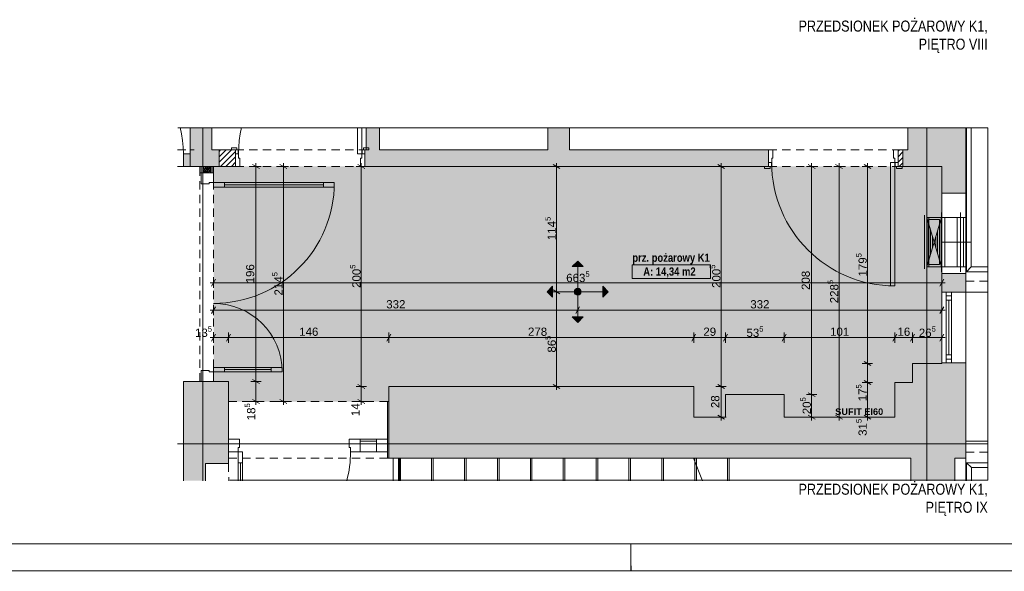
# Paper-space layout 'A-56 UKŁAD SUFITÓW PODWIESZONYCH' of a CAD drawing. Header units: millimetres. Extents: x 0 to 800, y 0 to 594.
# Tile 16 of 27: x 509 to 688, y 0 to 100. Entities that reach past the tile are written whole.
import ezdxf
from ezdxf.xclip import XClip

# ---------------------------------------------------------------- set-up
doc = ezdxf.new("R2010")
doc.units = ezdxf.units.MM
doc.header["$MEASUREMENT"] = 0
doc.header["$XCLIPFRAME"] = 0
for name, pattern in [('DASHDOT', [254, 127, -63.5, 0, -63.5]), ('DASHDOTX2', [1000, 500, -250, 0, -250]), ('GESTRICHELT2', [93.75, 62.5, -31.25]), ('Przer. długie kreski', [2.5, 1.5, -1]), ('PRZERYWANA_DU_A', [550, 350, -200])]:
    doc.linetypes.add(name, pattern=pattern)
for name, color, linetype, lineweight, true_color in [('A__balustrada_Nr_pióra__161', 7, 'Continuous', 5, 0x949494), ('A_Arkusz_Nr_pióra__237', 7, 'Continuous', 5, 0x343434), ('A_konstrukcja_Nr_pióra__10', 7, 'Continuous', 13, 0x4b4b4b), ('A_osie_Nr_pióra__16', 7, 'Continuous', 5, 0x0f0f0f), ('A_sanitarne_Nr_pióra__6', 7, 'Continuous', 13, 0xa9a9a9), ('A_schody_Nr_pióra__10', 7, 'Continuous', 13, 0x4b4b4b), ('A_schody_Nr_pióra__4', 7, 'Continuous', 18, 0x4b4b4b), ('A_sufity projektowane opisy_Nr_pióra__19', 7, 'Continuous', 5, 0x191919), ('A_sufity projektowane opisy_Nr_pióra__8', 7, 'Continuous', 13, 0x4c4c4c), ('A_ściany proj_Nr_pióra__21', 7, 'Continuous', 5, 0xb0b0b0), ('A_ściany_Nr_pióra__10', 7, 'Continuous', 13, 0x4b4b4b), ('A_ściany_Nr_pióra__19', 7, 'Continuous', 5, 0x191919), ('Nowe_A_sufity projektowane opisy_Nr_pióra__19', 7, 'Continuous', 5, 0x191919), ('Okna Archicada_Nr_pióra__19', 7, 'Continuous', 5, 0x191919)]:
    doc.layers.add(name, color=color, linetype=linetype, lineweight=lineweight, true_color=true_color)
for name, color, linetype, lineweight in [('A_Arkusz_Nr_pióra__1', 7, 'Continuous', 20), ('A_opis_Nr_pióra__1', 7, 'Continuous', 20), ('A_strefy_Nr_pióra__1', 7, 'Continuous', 20), ('A_sufity projektowane wymiary_Nr_pióra__1', 7, 'Continuous', 20), ('A_sufity projektowane wymiary_Nr_pióra__2', 8, 'Continuous', 13), ('A_ściany proj_Nr_pióra__1', 7, 'Continuous', 20), ('A_ściany_Nr_pióra__1', 7, 'Continuous', 20), ('Drzwi Archicad_Nr_pióra__1', 7, 'Continuous', 20), ('Drzwi Archicad_Nr_pióra__3', 252, 'Continuous', 13)]:
    doc.layers.add(name, color=color, linetype=linetype, lineweight=lineweight)
for name, color, linetype in [('A_sufity projektowane', 7, 'Continuous'), ('A_ściany', 7, 'Continuous'), ('A_ściany proj', 7, 'Continuous'), ('Drzwi Archicad', 7, 'Continuous'), ('Nowe_A_strefy', 7, 'Continuous'), ('Nowe_A_sufity projektowane opisy', 7, 'Continuous')]:
    doc.layers.add(name, color=color, linetype=linetype)
doc.styles.add('STYL_AUTOMATYCZNY_1', font='arial.ttf')
doc.styles.add('STYL_AUTOMATYCZNY_2', font='ARIALN.TTF')
doc.styles.add('STYL_AUTOMATYCZNY_3', font='arial.ttf')
doc.styles.add('STYL_AUTOMATYCZNY_4', font='arial.ttf')
doc.styles.add('STYL_AUTOMATYCZNY_5', font='ARIALN.TTF')
pattern_1 = [(0, (-3536.6302, -867.0413), (0, 1), [0, -1])]
pattern_2 = [(45, (-3536.6302, -867.0413), (-0.49497475, 0.49497475), [])]

# ---------------------------------------------------------------- blocks, each defined once
blk = doc.blocks.new('Rysunek_19_19', base_point=(-3536.63, -867.04))
at = {"layer": 'A_sufity projektowane', "linetype": 'Continuous', "lineweight": 0, "true_color": 0x4b4b4b}
h = blk.add_hatch(dxfattribs=at)
h.set_pattern_fill('do_wyburzenia_0013', color=251, style=0, pattern_type=2)
h.set_pattern_definition([(0, (611.69, 48.83834), (0, 0.75), [0, -0.75])])
h.paths.add_polyline_path([(543.96, 73.69), (543.96, 34.49), (546.68, 34.49), (546.68, 30.83), (575.88, 30.83), (575.88, 33.59), (631.48, 33.59), (631.48, 27.99), (637.28, 27.99), (637.28, 32.09), (647.98, 32.09), (647.98, 27.99), (668.16, 27.99), (668.16, 34.29), (671.4, 34.29), (671.4, 37.75), (676.7, 37.75), (676.7, 73.69)])
at = {"layer": 'A_ściany', "linetype": 'Continuous', "lineweight": 0, "true_color": 0x000000}
for points in [[(539.66, 76.69), (543.65, 76.69), (543.65, 80.79), (539.66, 80.79)], [(571.79, 76.69), (574.19, 76.69), (574.19, 80.79), (571.79, 80.79)], [(604.86, 76.69), (608.85, 76.69), (608.85, 80.79), (604.86, 80.79)], [(670.5, 80.79), (670.5, 73.69), (681.1, 73.69), (681.1, 80.79)], [(539.66, 73.69), (544.98, 73.69), (544.98, 76.69), (539.66, 76.69)], [(645.14, 76.69), (571.54, 76.69), (571.54, 73.69), (645.14, 73.69)], [(669.6, 73.69), (670.5, 73.69), (670.5, 76.69), (669.6, 76.69)], [(681.1, 73.69), (676.7, 73.69), (676.7, 68.79), (678.5, 68.79), (681.1, 68.79)], [(676.7, 50.79), (681.1, 50.79), (681.1, 54.19), (678.5, 54.19), (676.7, 54.19)], [(671.4, 37.75), (671.4, 34.29), (681.1, 20.49), (681.1, 37.75)], [(676.7, 37.75), (681.1, 37.75), (681.1, 37.87), (676.7, 37.87)], [(546.68, 34.49), (538.48, 34.49), (542.48, 19.54), (546.68, 19.54)], [(542.48, 19.54), (538.48, 34.49), (538.48, 16.39), (542.48, 16.39)], [(671.4, 34.29), (668.16, 34.29), (668.16, 20.49), (681.1, 20.49)], [(631.48, 33.59), (575.88, 33.59), (575.88, 20.49), (631.48, 20.49)], [(575.88, 30.83), (575.68, 30.83), (575.68, 20.49), (575.88, 20.49)], [(647.98, 32.09), (637.28, 32.09), (637.28, 20.49), (647.98, 20.49)], [(637.28, 27.99), (631.48, 27.99), (631.48, 20.49), (637.28, 20.49)], [(668.16, 27.99), (647.98, 27.99), (647.98, 20.49), (668.16, 20.49)], [(671.06, 20.49), (671.06, 16.39), (679.1, 16.39), (679.1, 20.49)]]:
    blk.add_hatch(color=18, dxfattribs=at).paths.add_polyline_path(points)
at = {"layer": 'A_ściany proj', "linetype": 'Continuous', "lineweight": 0, "true_color": 0x000000}
h = blk.add_hatch(dxfattribs=at)
h.set_pattern_fill('bloczki_ceramiczne_0013', color=18, style=0, pattern_type=2)
h.set_pattern_definition(pattern_2)
h.paths.add_polyline_path([(544.98, 73.69), (547.94, 73.69), (547.94, 76.69), (544.98, 76.69)])
h = blk.add_hatch(dxfattribs=at)
h.set_pattern_fill('bloczki_ceramiczne_0013', color=18, style=0, pattern_type=2)
h.set_pattern_definition(pattern_2)
h.paths.add_polyline_path([(668.74, 73.69), (669.6, 73.69), (669.6, 76.69), (668.74, 76.69)])
at = {"layer": 'A_ściany proj', "linetype": 'Continuous', "lineweight": 0, "true_color": 0x4b4b4b}
h = blk.add_hatch(dxfattribs=at)
h.set_pattern_fill('gypsum_0013', color=251, style=0, pattern_type=2)
h.set_pattern_definition(pattern_1)
h.paths.add_polyline_path([(541.46, 73.69), (541.46, 72.49), (541.71, 72.49), (541.71, 73.69)])
h = blk.add_hatch(dxfattribs=at)
h.set_pattern_fill('gypsum_0013', color=251, style=0, pattern_type=2)
h.set_pattern_definition(pattern_1)
h.paths.add_polyline_path([(541.71, 72.49), (541.96, 72.49), (541.96, 73.69), (541.71, 73.69)])
h = blk.add_hatch(dxfattribs=at)
h.set_pattern_fill('batt_insulation_0013', color=251, style=0, pattern_type=2)
h.set_pattern_definition([(60, (-3536.63022, -867.04132), (-0.259807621, 0.15), []), (120, (-3536.63022, -867.04132), (0.259807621, 0.15), [])])
h.paths.add_polyline_path([(541.96, 72.49), (543.46, 72.49), (543.46, 73.69), (541.96, 73.69)])
h = blk.add_hatch(dxfattribs=at)
h.set_pattern_fill('gypsum_0013', color=251, style=0, pattern_type=2)
h.set_pattern_definition(pattern_1)
h.paths.add_polyline_path([(543.46, 72.49), (543.71, 72.49), (543.71, 73.69), (543.46, 73.69)])
h = blk.add_hatch(dxfattribs=at)
h.set_pattern_fill('gypsum_0013', color=251, style=0, pattern_type=2)
h.set_pattern_definition(pattern_1)
h.paths.add_polyline_path([(543.71, 72.49), (543.96, 72.49), (543.96, 73.69), (543.71, 73.69)])
at = {"layer": 'Drzwi Archicad', "linetype": 'Continuous', "lineweight": 0, "true_color": 0xfdfdfd}
blk.add_hatch(color=7, dxfattribs=at).paths.add_polyline_path([(539.66, 73.69), (539.66, 75.99), (538.46, 75.99), (538.46, 73.69)])
at = {"layer": 'Nowe_A_strefy', "linetype": 'Continuous', "lineweight": 0, "true_color": 0x191919}
blk.add_hatch(color=250, dxfattribs=at).paths.add_polyline_path([(610.33, 51.46, 1), (610.33, 50.22, 0.414214), (610.96, 50.84, 0.414214)])
at = {"layer": 'Nowe_A_sufity projektowane opisy', "linetype": 'Continuous', "lineweight": 0, "true_color": 0x191919}
for points in [[(610.33, 56.42), (609.33, 55.42), (611.33, 55.42)], [(604.75, 50.84), (605.75, 49.84), (605.75, 51.84)], [(615.91, 50.84), (614.91, 51.84), (614.91, 49.84)], [(610.33, 45.26), (611.33, 46.26), (609.33, 46.26)]]:
    blk.add_hatch(color=250, dxfattribs=at).paths.add_polyline_path(points)
at = {"layer": 'A__balustrada_Nr_pióra__161', "color": 252, "linetype": 'Continuous', "lineweight": 5, "true_color": 0x949494}
for p, q in [((576.67, 16.39), (576.67, 20.49)), ((577.67, 16.39), (577.67, 20.49))]:
    blk.add_line(p, q, dxfattribs=at)
at = {"layer": 'A_konstrukcja_Nr_pióra__10', "color": 251, "linetype": 'Przer. długie kreski', "lineweight": 13, "true_color": 0x4b4b4b}
blk.add_line((546.68, 19.54), (546.71, 16.39), dxfattribs=at)
at = {"layer": 'A_osie_Nr_pióra__16', "color": 250, "linetype": 'DASHDOTX2', "lineweight": 5, "true_color": 0x0f0f0f}
for p, q in [((541.96, 80.79), (541.96, 16.39)), ((673.96, 80.79), (673.96, 16.39)), ((685.2, 23.11), (537.36, 23.11))]:
    blk.add_line(p, q, dxfattribs=at)
at = {"layer": 'A_sanitarne_Nr_pióra__6', "color": 253, "linetype": 'Continuous', "lineweight": 13, "true_color": 0xa9a9a9}
for p, q in [((681.2, 54.49), (681.2, 80.79)), ((682.1, 80.79), (682.1, 55.39)), ((673.56, 64.79), (673.56, 54.99)), ((673.96, 54.49), (673.96, 65.29)), ((676.66, 54.49), (676.66, 65.29)), ((676.66, 54.49), (676.66, 65.29)), ((680.1, 54.49), (680.1, 65.29)), ((681.2, 64.39), (673.96, 64.39)), ((673.96, 55.39), (676.66, 64.39)), ((676.66, 55.39), (673.96, 64.39)), ((674.04, 55.66), (674.04, 64.12)), ((676.31, 63.99), (674.31, 63.99)), ((674.31, 63.99), (674.31, 55.79)), ((674.36, 55.39), (674.36, 64.39)), ((674.36, 56.71), (674.36, 63.06)), ((676.27, 56.71), (676.27, 63.06)), ((676.31, 55.79), (676.31, 63.99)), ((676.58, 55.66), (676.58, 64.12)), ((677.26, 55.39), (677.26, 64.39)), ((679.5, 55.39), (679.5, 64.39)), ((680.7, 55.39), (680.7, 64.39)), ((674.68, 57.77), (674.68, 62.01)), ((675.95, 57.77), (675.95, 62.01)), ((675, 58.83), (675, 60.95)), ((675.63, 58.83), (675.63, 60.95)), ((674.31, 55.79), (676.31, 55.79)), ((681.2, 55.39), (673.96, 55.39)), ((681.2, 54.49), (682.1, 55.39)), ((685.2, 54.49), (681.2, 54.49)), ((682.1, 55.39), (685.2, 55.39)), ((681.22, 19.69), (682.12, 18.79)), ((681.22, 19.69), (681.22, 16.39)), ((685.2, 19.69), (681.22, 19.69)), ((682.12, 16.39), (682.12, 18.79)), ((685.2, 18.79), (682.12, 18.79))]:
    blk.add_line(p, q, dxfattribs=at)
at = {"layer": 'A_sanitarne_Nr_pióra__6', "color": 253, "linetype": 'DASHDOT', "lineweight": 13, "true_color": 0xa9a9a9}
blk.add_line((682.1, 59.89), (676.66, 59.89), dxfattribs=at)
at = {"layer": 'A_schody_Nr_pióra__10', "color": 251, "linetype": 'GESTRICHELT2', "lineweight": 13, "true_color": 0x4b4b4b}
for p, q in [((578.02, 16.39), (578.02, 20.49)), ((584.01, 16.39), (584.01, 20.49)), ((590.01, 16.39), (590.01, 20.49)), ((596, 16.39), (596, 20.49)), ((602, 16.39), (602, 20.49)), ((607.99, 16.39), (607.99, 20.49)), ((613.98, 16.39), (613.98, 20.49)), ((619.98, 16.39), (619.98, 20.49)), ((625.97, 16.39), (625.97, 20.49)), ((631.97, 16.39), (631.97, 20.49)), ((637.96, 16.39), (637.96, 20.49))]:
    blk.add_line(p, q, dxfattribs=at)
at = {"layer": 'A_schody_Nr_pióra__4', "color": 251, "linetype": 'Continuous', "lineweight": 18, "true_color": 0x4b4b4b}
for p, q in [((577.87, 20.49), (577.87, 16.39)), ((583.71, 16.39), (583.71, 20.49)), ((589.71, 16.39), (589.71, 20.49)), ((595.7, 16.39), (595.7, 20.49)), ((601.7, 16.39), (601.7, 20.49)), ((607.69, 16.39), (607.69, 20.49)), ((613.68, 16.39), (613.68, 20.49)), ((619.68, 16.39), (619.68, 20.49)), ((625.67, 16.39), (625.67, 20.49)), ((631.42, 20.49), (633.06, 16.39)), ((631.67, 16.39), (631.67, 20.49)), ((637.66, 16.39), (637.66, 20.49))]:
    blk.add_line(p, q, dxfattribs=at)
at = {"layer": 'A_strefy_Nr_pióra__1', "color": 7, "linetype": 'Continuous', "lineweight": 20}
for p, q in [((620.29, 55.74), (620.29, 53.27)), ((620.29, 55.74), (634.57, 55.74)), ((634.57, 55.74), (634.57, 53.27)), ((620.29, 53.27), (634.57, 53.27))]:
    blk.add_line(p, q, dxfattribs=at)
at = {"layer": 'A_sufity projektowane opisy_Nr_pióra__19', "color": 250, "linetype": 'PRZERYWANA_DU_A', "lineweight": 5, "true_color": 0x191919, "flags": 128}
blk.add_lwpolyline([(537.46, 80.69), (685.1, 80.69), (685.1, 16.49), (537.46, 16.49)], close=True, dxfattribs=at)
at = {"layer": 'A_sufity projektowane wymiary_Nr_pióra__1', "color": 7, "linetype": 'Continuous', "lineweight": 20}
for p, q in [((552.3, 73.33), (551.05, 74.05)), ((557.31, 73.33), (556.05, 74.05)), ((571.51, 73.33), (570.26, 74.05)), ((607.1, 73.33), (605.85, 74.05)), ((637.11, 73.33), (635.86, 74.05)), ((653.61, 73.33), (652.36, 74.05)), ((658.6, 73.33), (657.35, 74.05)), ((663.79, 73.33), (662.54, 74.05)), ((544.32, 53.11), (543.6, 51.86)), ((676.34, 51.86), (677.06, 53.11)), ((605.85, 51.2), (607.1, 50.48)), ((544.32, 48.11), (543.6, 46.86)), ((610.69, 48.11), (609.97, 46.86)), ((676.34, 46.86), (677.06, 48.11)), ((544.32, 43.11), (543.6, 41.86)), ((547.04, 43.11), (546.32, 41.86)), ((576.24, 43.11), (575.52, 41.86)), ((631.84, 43.11), (631.12, 41.86)), ((637.64, 43.11), (636.92, 41.86)), ((648.34, 43.11), (647.62, 41.86)), ((668.52, 43.11), (667.8, 41.86)), ((671.76, 43.11), (671.04, 41.86)), ((676.34, 41.86), (677.06, 43.11)), ((662.54, 38.11), (663.79, 37.39)), ((551.05, 34.85), (552.3, 34.13)), ((662.54, 34.65), (663.79, 33.93)), ((570.26, 33.95), (571.51, 33.23)), ((605.85, 33.95), (607.1, 33.23)), ((635.86, 33.95), (637.11, 33.23)), ((652.36, 32.45), (653.61, 31.73)), ((551.05, 31.19), (552.3, 30.47)), ((556.05, 31.19), (557.31, 30.47)), ((570.26, 31.19), (571.51, 30.47)), ((635.86, 28.35), (637.11, 27.63)), ((652.36, 28.35), (653.61, 27.63)), ((657.35, 28.35), (658.6, 27.63)), ((662.54, 28.35), (663.79, 27.63))]:
    blk.add_line(p, q, dxfattribs=at)
at = {"layer": 'A_sufity projektowane wymiary_Nr_pióra__2', "color": 8, "linetype": 'Continuous', "lineweight": 13}
for p, q in [((552.62, 73.69), (550.74, 73.69)), ((551.68, 73.69), (551.68, 74.3)), ((551.68, 34.49), (551.68, 73.69)), ((557.62, 73.69), (555.74, 73.69)), ((556.68, 73.69), (556.68, 74.3)), ((556.68, 30.83), (556.68, 73.69)), ((571.82, 73.69), (569.94, 73.69)), ((570.88, 73.69), (570.88, 74.3)), ((570.88, 33.59), (570.88, 73.69)), ((607.42, 73.69), (605.54, 73.69)), ((606.48, 73.69), (606.48, 74.3)), ((606.48, 50.84), (606.48, 73.69)), ((637.42, 73.69), (635.54, 73.69)), ((636.48, 73.69), (636.48, 74.3)), ((636.48, 33.59), (636.48, 73.69)), ((653.92, 73.69), (652.04, 73.69)), ((652.98, 73.69), (652.98, 74.3)), ((652.98, 32.09), (652.98, 73.69)), ((658.92, 73.69), (657.04, 73.69)), ((657.98, 73.69), (657.98, 74.3)), ((657.98, 27.99), (657.98, 73.69)), ((664.1, 73.69), (662.22, 73.69)), ((663.16, 73.69), (663.16, 74.3)), ((663.16, 37.75), (663.16, 73.69)), ((543.35, 52.49), (543.96, 52.49)), ((543.96, 51.55), (543.96, 53.43)), ((543.96, 52.49), (676.7, 52.49)), ((676.7, 51.55), (676.7, 53.43)), ((676.7, 52.49), (677.31, 52.49)), ((607.42, 50.84), (605.54, 50.84)), ((606.48, 33.59), (606.48, 50.84)), ((543.35, 47.49), (543.96, 47.49)), ((543.96, 46.55), (543.96, 48.43)), ((543.96, 47.49), (610.33, 47.49)), ((610.33, 46.55), (610.33, 48.43)), ((610.33, 47.49), (676.7, 47.49)), ((676.7, 46.55), (676.7, 48.43)), ((676.7, 47.49), (677.31, 47.49)), ((543.96, 41.55), (543.96, 43.43)), ((546.68, 41.55), (546.68, 43.43)), ((575.88, 41.55), (575.88, 43.43)), ((631.48, 41.55), (631.48, 43.43)), ((637.28, 41.55), (637.28, 43.43)), ((647.98, 41.55), (647.98, 43.43)), ((668.16, 41.55), (668.16, 43.43)), ((671.4, 41.55), (671.4, 43.43)), ((676.7, 41.55), (676.7, 43.43)), ((543.35, 42.49), (543.96, 42.49)), ((543.96, 42.49), (546.68, 42.49)), ((546.68, 42.49), (575.88, 42.49)), ((575.88, 42.49), (631.48, 42.49)), ((631.48, 42.49), (637.28, 42.49)), ((637.28, 42.49), (647.98, 42.49)), ((647.98, 42.49), (668.16, 42.49)), ((668.16, 42.49), (671.4, 42.49)), ((671.4, 42.49), (676.7, 42.49)), ((676.7, 42.49), (677.31, 42.49)), ((664.1, 37.75), (662.22, 37.75)), ((663.16, 34.29), (663.16, 37.75)), ((552.62, 34.49), (550.74, 34.49)), ((551.68, 30.83), (551.68, 34.49)), ((664.1, 34.29), (662.22, 34.29)), ((663.16, 27.99), (663.16, 34.29)), ((571.82, 33.59), (569.94, 33.59)), ((570.88, 30.83), (570.88, 33.59)), ((607.42, 33.59), (605.54, 33.59)), ((606.48, 32.98), (606.48, 33.59)), ((637.42, 33.59), (635.54, 33.59)), ((636.48, 27.99), (636.48, 33.59)), ((552.62, 30.83), (550.74, 30.83)), ((551.68, 30.22), (551.68, 30.83)), ((557.62, 30.83), (555.74, 30.83)), ((556.68, 30.22), (556.68, 30.83)), ((571.82, 30.83), (569.94, 30.83)), ((570.88, 30.22), (570.88, 30.83)), ((653.92, 32.09), (652.04, 32.09)), ((652.98, 27.99), (652.98, 32.09)), ((637.42, 27.99), (635.54, 27.99)), ((636.48, 27.38), (636.48, 27.99)), ((653.92, 27.99), (652.04, 27.99)), ((652.98, 27.38), (652.98, 27.99)), ((658.92, 27.99), (657.04, 27.99)), ((657.98, 27.38), (657.98, 27.99)), ((664.1, 27.99), (662.22, 27.99)), ((663.16, 27.38), (663.16, 27.99))]:
    blk.add_line(p, q, dxfattribs=at)
at = {"layer": 'A_ściany proj_Nr_pióra__1', "color": 7, "linetype": 'Continuous', "lineweight": 20, "flags": 128}
for points in [[(547.94, 76.69), (544.98, 76.69)], [(544.98, 76.69), (544.98, 73.69)], [(547.94, 73.69), (547.94, 76.69)], [(669.6, 76.69), (668.74, 76.69)], [(668.74, 76.69), (668.74, 73.69)], [(669.6, 73.69), (669.6, 76.69)], [(541.46, 73.69), (541.46, 72.49)], [(543.96, 72.49), (543.96, 73.69)], [(544.98, 73.69), (547.94, 73.69)], [(668.74, 73.69), (669.6, 73.69)]]:
    blk.add_lwpolyline(points, dxfattribs=at)
at = {"layer": 'A_ściany proj_Nr_pióra__21', "color": 253, "linetype": 'Continuous', "lineweight": 5, "true_color": 0xb0b0b0}
for p, q in [((541.71, 73.69), (541.71, 72.49)), ((541.96, 73.69), (541.96, 72.49)), ((543.46, 72.49), (543.46, 73.69)), ((543.71, 72.49), (543.71, 73.69)), ((541.66, 72.49), (541.46, 72.49)), ((541.71, 72.49), (541.66, 72.49)), ((541.96, 72.49), (541.71, 72.49)), ((543.46, 72.49), (541.96, 72.49)), ((543.71, 72.49), (543.46, 72.49)), ((543.96, 72.49), (543.71, 72.49)), ((541.66, 34.49), (541.46, 34.49)), ((541.71, 34.49), (541.66, 34.49)), ((541.96, 34.49), (541.71, 34.49)), ((543.46, 34.49), (541.96, 34.49)), ((543.71, 34.49), (543.46, 34.49)), ((543.96, 34.49), (543.71, 34.49))]:
    blk.add_line(p, q, dxfattribs=at)
at = {"layer": 'A_ściany proj_Nr_pióra__21', "color": 253, "linetype": 'Continuous', "lineweight": 5, "true_color": 0xb0b0b0, "flags": 128}
for points in [[(541.46, 73.69), (541.71, 73.69)], [(541.71, 73.69), (541.96, 73.69)], [(541.96, 73.69), (543.46, 73.69)], [(543.46, 73.69), (543.71, 73.69)], [(543.71, 73.69), (543.96, 73.69)]]:
    blk.add_lwpolyline(points, dxfattribs=at)
at = {"layer": 'A_ściany_Nr_pióra__1', "color": 7, "linetype": 'Continuous', "lineweight": 20}
for p, q in [((539.66, 76.69), (540.4, 76.69)), ((539.66, 75.99), (539.66, 76.69)), ((539.66, 73.69), (539.66, 75.99)), ((547.94, 76.69), (547.2, 76.69)), ((547.94, 75.99), (547.94, 76.69)), ((547.94, 73.69), (547.94, 75.99)), ((571.54, 76.69), (572.28, 76.69)), ((571.54, 75.99), (571.54, 76.69)), ((571.54, 73.69), (571.54, 75.99)), ((645.14, 76.69), (645.14, 74.39)), ((668.74, 76.69), (668.74, 74.39)), ((539.66, 73.69), (540.6, 73.69)), ((645.14, 73.69), (644.4, 73.69)), ((645.14, 74.39), (645.14, 73.69)), ((668.74, 74.39), (668.74, 73.69)), ((668.74, 73.69), (669.48, 73.69)), ((678.5, 68.79), (676.7, 68.79)), ((678.5, 68.79), (681.1, 68.79)), ((678.5, 54.19), (676.7, 54.19)), ((678.5, 54.19), (681.1, 54.19)), ((681.1, 50.79), (676.7, 50.79)), ((681.1, 37.87), (676.7, 37.87)), ((546.68, 23.99), (546.68, 30.83)), ((575.68, 23.99), (575.68, 30.83)), ((546.68, 21.69), (546.68, 23.99)), ((575.68, 21.69), (575.68, 23.99)), ((546.68, 20.49), (546.68, 21.69)), ((575.68, 20.49), (575.68, 21.69)), ((681.1, 20.49), (681.1, 16.39))]:
    blk.add_line(p, q, dxfattribs=at)
at = {"layer": 'A_ściany_Nr_pióra__1', "color": 7, "linetype": 'Continuous', "lineweight": 20, "flags": 128}
for points in [[(539.66, 80.79), (539.66, 76.69)], [(543.65, 76.69), (543.65, 80.79)], [(571.79, 80.79), (571.79, 76.69)], [(574.19, 76.69), (574.19, 80.79)], [(604.86, 80.79), (604.86, 76.69)], [(608.85, 76.69), (608.85, 80.79)], [(670.5, 80.79), (670.5, 76.69)], [(681.1, 73.69), (681.1, 80.79)], [(544.98, 76.69), (543.65, 76.69)], [(544.98, 73.69), (544.98, 76.69)], [(571.79, 76.69), (571.54, 76.69)], [(604.86, 76.69), (574.19, 76.69)], [(645.14, 76.69), (608.85, 76.69)], [(645.14, 73.69), (645.14, 76.69)], [(670.5, 76.69), (669.6, 76.69)], [(669.6, 76.69), (669.6, 73.69)], [(539.66, 73.69), (544.98, 73.69)], [(571.54, 73.69), (645.14, 73.69)], [(669.6, 73.69), (670.5, 73.69)], [(670.5, 73.69), (676.7, 73.69)], [(676.7, 73.69), (676.7, 68.79)], [(681.1, 68.79), (681.1, 73.69)], [(676.7, 54.19), (676.7, 50.79)], [(681.1, 50.79), (681.1, 54.19)], [(671.4, 37.75), (671.4, 34.29)], [(676.7, 37.75), (671.4, 37.75)], [(676.7, 37.87), (676.7, 37.75)], [(681.1, 37.75), (681.1, 37.87)], [(681.1, 20.49), (681.1, 37.75)], [(546.68, 34.49), (538.48, 34.49)], [(538.48, 34.49), (538.48, 16.39)], [(546.68, 19.54), (546.68, 34.49)], [(671.4, 34.29), (668.16, 34.29)], [(668.16, 34.29), (668.16, 27.99)], [(631.48, 33.59), (575.88, 33.59)], [(575.88, 33.59), (575.88, 20.49)], [(631.48, 27.99), (631.48, 33.59)], [(575.88, 30.83), (575.68, 30.83)], [(575.88, 20.49), (575.88, 30.83)], [(647.98, 32.09), (637.28, 32.09)], [(637.28, 32.09), (637.28, 27.99)], [(647.98, 27.99), (647.98, 32.09)], [(637.28, 27.99), (631.48, 27.99)], [(668.16, 27.99), (647.98, 27.99)], [(575.68, 20.49), (575.88, 20.49)], [(575.88, 20.49), (631.48, 20.49)], [(631.48, 20.49), (637.28, 20.49)], [(637.28, 20.49), (647.98, 20.49)], [(647.98, 20.49), (668.16, 20.49)], [(668.16, 20.49), (671.06, 20.49)], [(671.06, 20.49), (671.06, 16.39)], [(671.06, 20.49), (671.06, 16.39)], [(679.1, 16.39), (679.1, 20.49)], [(679.1, 20.49), (681.1, 20.49)], [(542.48, 19.54), (546.68, 19.54)], [(542.48, 16.39), (542.48, 19.54)]]:
    blk.add_lwpolyline(points, dxfattribs=at)
at = {"layer": 'A_ściany_Nr_pióra__10', "color": 251, "linetype": 'Przer. długie kreski', "lineweight": 13, "true_color": 0x4b4b4b}
for p, q in [((537.36, 76.69), (539.66, 76.69)), ((537.36, 73.69), (539.66, 73.69)), ((681.1, 52.79), (685.2, 52.79)), ((681.1, 21.59), (685.2, 21.59))]:
    blk.add_line(p, q, dxfattribs=at)
at = {"layer": 'A_ściany_Nr_pióra__10', "color": 251, "linetype": 'Continuous', "lineweight": 13, "true_color": 0x4b4b4b}
for p, q in [((681.1, 50.79), (685.2, 50.79)), ((681.1, 23.59), (685.2, 23.59))]:
    blk.add_line(p, q, dxfattribs=at)
at = {"layer": 'A_ściany_Nr_pióra__19', "color": 250, "linetype": 'Continuous', "lineweight": 5, "true_color": 0x191919}
for p, q in [((676.7, 50.79), (676.7, 37.87)), ((681.1, 37.87), (681.1, 50.79))]:
    blk.add_line(p, q, dxfattribs=at)
at = {"layer": 'Drzwi Archicad_Nr_pióra__1', "color": 7, "linetype": 'Continuous', "lineweight": 20}
for p, q in [((538.46, 73.69), (538.46, 75.99)), ((538.46, 75.99), (539.66, 75.99)), ((539.66, 75.99), (539.66, 76.69)), ((539.66, 75.99), (539.66, 76.69)), ((539.66, 76.69), (540.4, 76.69)), ((539.66, 76.69), (540.4, 76.69)), ((539.66, 75.99), (539.66, 73.69)), ((539.66, 73.69), (539.66, 75.99)), ((539.66, 73.69), (539.66, 75.99)), ((539.66, 73.69), (538.46, 73.69)), ((539.66, 73.69), (540.6, 73.69)), ((539.66, 73.69), (540.6, 73.69))]:
    blk.add_line(p, q, dxfattribs=at)
blk.add_arc((519.24, 75.99), 19.22, 0, 14.4657, dxfattribs=at)
at = {"layer": 'Drzwi Archicad_Nr_pióra__3', "color": 252, "linetype": 'Continuous', "lineweight": 13}
for p, q in [((570.18, 75.99), (570.18, 80.79)), ((570.98, 80.79), (570.98, 75.99)), ((548.2, 77.07), (547.2, 77.07)), ((547.2, 77.07), (547.2, 76.69)), ((547.2, 76.69), (548.2, 76.69)), ((547.94, 76.69), (547.2, 76.69)), ((547.94, 76.69), (547.2, 76.69)), ((548.44, 76.69), (547.94, 76.69)), ((547.94, 76.69), (547.94, 75.99)), ((547.94, 75.99), (547.94, 76.69)), ((547.94, 75.99), (547.94, 76.69)), ((547.94, 75.99), (548.44, 75.99)), ((548.5, 75.99), (547.94, 75.99)), ((547.94, 75.99), (547.94, 73.69)), ((547.94, 73.69), (547.94, 75.99)), ((547.94, 73.69), (547.94, 75.99)), ((548.2, 76.69), (548.2, 77.07)), ((548.44, 75.99), (548.44, 76.69)), ((548.5, 75.19), (548.5, 75.99)), ((570.98, 75.99), (570.18, 75.99)), ((571.54, 75.99), (570.98, 75.99)), ((570.98, 75.99), (570.98, 75.19)), ((571.54, 76.69), (571.04, 76.69)), ((571.04, 76.69), (571.04, 75.99)), ((571.04, 75.99), (571.54, 75.99)), ((572.28, 77.07), (571.28, 77.07)), ((571.28, 77.07), (571.28, 76.69)), ((571.28, 76.69), (572.28, 76.69)), ((571.54, 75.99), (571.54, 76.69)), ((571.54, 75.99), (571.54, 76.69)), ((571.54, 75.99), (571.54, 76.69)), ((571.54, 76.69), (572.28, 76.69)), ((571.54, 76.69), (572.28, 76.69)), ((571.54, 73.69), (571.54, 75.99)), ((571.54, 73.69), (571.54, 75.99)), ((571.54, 73.69), (571.54, 75.99)), ((572.28, 76.69), (572.28, 77.07)), ((645.14, 74.39), (645.14, 76.69)), ((645.14, 76.69), (645.94, 76.69)), ((645.14, 76.69), (645.14, 74.39)), ((645.14, 76.69), (645.14, 74.39)), ((645.94, 76.69), (645.94, 75.19)), ((667.94, 75.19), (667.94, 76.69)), ((667.94, 76.69), (668.74, 76.69)), ((668.74, 76.69), (668.74, 74.39)), ((668.74, 76.69), (668.74, 74.39)), ((668.74, 76.69), (668.74, 74.39)), ((547.94, 73.69), (548.74, 73.69)), ((548.74, 75.19), (548.5, 75.19)), ((548.74, 73.69), (548.74, 75.19)), ((570.98, 75.19), (570.74, 75.19)), ((570.74, 75.19), (570.74, 73.69)), ((570.74, 73.69), (571.54, 73.69)), ((644.4, 73.31), (644.4, 73.69)), ((644.4, 73.69), (645.4, 73.69)), ((645.14, 73.69), (644.4, 73.69)), ((645.14, 73.69), (644.4, 73.69)), ((645.14, 73.69), (645.14, 74.39)), ((645.14, 74.39), (645.64, 74.39)), ((645.7, 74.39), (645.14, 74.39)), ((645.14, 74.39), (645.14, 73.69)), ((645.14, 74.39), (645.14, 73.69)), ((645.64, 73.69), (645.14, 73.69)), ((645.4, 73.69), (645.4, 73.31)), ((645.64, 74.39), (645.64, 73.69)), ((645.94, 75.19), (645.7, 75.19)), ((645.7, 75.19), (645.7, 74.39)), ((668.18, 74.39), (667.38, 74.39)), ((667.38, 74.39), (667.38, 51.91)), ((668.18, 75.19), (667.94, 75.19)), ((668.18, 74.39), (668.18, 75.19)), ((668.74, 74.39), (668.18, 74.39)), ((668.18, 51.91), (668.18, 74.39)), ((668.24, 73.69), (668.24, 74.39)), ((668.24, 74.39), (668.74, 74.39)), ((668.74, 73.69), (668.24, 73.69)), ((668.48, 73.69), (669.48, 73.69)), ((668.48, 73.31), (668.48, 73.69)), ((668.74, 74.39), (668.74, 73.69)), ((668.74, 74.39), (668.74, 73.69)), ((668.74, 74.39), (668.74, 73.69)), ((668.74, 73.69), (669.48, 73.69)), ((668.74, 73.69), (669.48, 73.69)), ((669.48, 73.69), (669.48, 73.31)), ((541.66, 72.49), (541.46, 72.49)), ((541.66, 72.49), (543.96, 72.49)), ((541.66, 70.49), (541.66, 72.49)), ((541.71, 72.49), (541.66, 72.49)), ((541.71, 72.49), (541.66, 72.49)), ((541.96, 72.49), (541.71, 72.49)), ((541.96, 72.49), (541.71, 72.49)), ((543.46, 72.49), (541.96, 72.49)), ((543.46, 72.49), (541.96, 72.49)), ((543.71, 72.49), (543.46, 72.49)), ((543.71, 72.49), (543.46, 72.49)), ((543.96, 72.49), (543.71, 72.49)), ((543.96, 72.49), (543.71, 72.49)), ((543.96, 72.49), (543.96, 70.73)), ((645.4, 73.31), (644.4, 73.31)), ((669.48, 73.31), (668.48, 73.31)), ((543.16, 70.49), (541.66, 70.49)), ((543.96, 70.73), (543.16, 70.73)), ((543.16, 70.73), (543.16, 70.49)), ((545.96, 70.73), (543.96, 70.73)), ((543.96, 70.73), (543.96, 69.93)), ((545.96, 69.93), (545.96, 70.73)), ((563.96, 70.33), (545.96, 70.33)), ((565.96, 70.73), (563.96, 70.73)), ((563.96, 70.73), (563.96, 69.93)), ((565.96, 69.93), (565.96, 70.73)), ((543.96, 69.93), (545.96, 69.93)), ((563.96, 69.93), (565.96, 69.93)), ((667.38, 51.91), (668.18, 51.91)), ((541.66, 36.49), (543.16, 36.49)), ((541.66, 34.49), (541.66, 36.49)), ((543.16, 36.49), (543.16, 36.25)), ((543.16, 36.25), (543.96, 36.25)), ((543.96, 37.05), (545.96, 37.05)), ((543.96, 36.25), (543.96, 37.05)), ((543.96, 36.25), (543.96, 34.49)), ((545.96, 36.25), (543.96, 36.25)), ((545.96, 37.05), (545.96, 36.25)), ((554.44, 36.65), (545.96, 36.65)), ((554.44, 36.25), (554.44, 37.05)), ((554.44, 37.05), (556.44, 37.05)), ((556.44, 36.25), (554.44, 36.25)), ((556.44, 37.05), (556.44, 36.25)), ((541.66, 34.49), (541.46, 34.49)), ((543.96, 34.49), (541.66, 34.49)), ((541.71, 34.49), (541.66, 34.49)), ((541.71, 34.49), (541.66, 34.49)), ((541.96, 34.49), (541.71, 34.49)), ((541.96, 34.49), (541.71, 34.49)), ((543.46, 34.49), (541.96, 34.49)), ((543.46, 34.49), (541.96, 34.49)), ((543.71, 34.49), (543.46, 34.49)), ((543.71, 34.49), (543.46, 34.49)), ((543.96, 34.49), (543.71, 34.49)), ((543.96, 34.49), (543.71, 34.49)), ((546.68, 23.99), (546.68, 30.83)), ((575.68, 23.99), (575.68, 30.83)), ((546.68, 23.99), (546.68, 21.69)), ((548.68, 23.99), (546.68, 23.99)), ((546.68, 21.69), (546.68, 23.99)), ((546.68, 21.69), (546.68, 23.99)), ((548.68, 22.49), (548.68, 23.99)), ((568.68, 23.99), (568.68, 22.49)), ((570.68, 23.99), (568.68, 23.99)), ((570.68, 21.69), (570.68, 23.99)), ((570.68, 23.99), (573.68, 23.99)), ((570.68, 21.69), (570.68, 23.99)), ((573.68, 23.63), (570.68, 23.63)), ((575.68, 23.99), (573.68, 23.99)), ((573.68, 23.99), (573.68, 21.69)), ((573.68, 23.99), (573.68, 21.69)), ((575.68, 21.69), (575.68, 23.99)), ((575.68, 21.69), (575.68, 23.99)), ((575.68, 21.69), (575.68, 23.99)), ((546.68, 21.69), (548.44, 21.69)), ((546.68, 20.49), (546.68, 21.69)), ((548.44, 21.69), (548.44, 22.49)), ((548.44, 22.49), (548.68, 22.49)), ((548.44, 19.69), (548.44, 21.69)), ((548.44, 21.69), (549.24, 21.69)), ((549.24, 21.69), (549.24, 19.69)), ((568.68, 22.49), (568.92, 22.49)), ((568.92, 22.49), (568.92, 21.69)), ((568.92, 21.69), (570.68, 21.69)), ((573.68, 21.69), (570.68, 21.69)), ((570.68, 21.69), (573.68, 21.69)), ((573.68, 21.69), (575.68, 21.69)), ((575.68, 20.49), (575.68, 21.69)), ((549.24, 19.69), (548.44, 19.69)), ((548.84, 16.39), (548.84, 19.69))]:
    blk.add_line(p, q, dxfattribs=at)
at = {"layer": 'Drzwi Archicad_Nr_pióra__3', "color": 252, "linetype": 'Przer. długie kreski', "lineweight": 13}
for p, q in [((547.94, 76.69), (571.54, 76.69)), ((645.14, 76.69), (668.74, 76.69)), ((547.94, 73.69), (571.54, 73.69)), ((645.14, 73.69), (668.74, 73.69)), ((541.46, 34.49), (541.46, 72.49)), ((543.96, 34.49), (543.96, 72.49)), ((575.68, 30.83), (546.68, 30.83)), ((575.68, 20.49), (546.68, 20.49))]:
    blk.add_line(p, q, dxfattribs=at)
at = {"layer": 'Drzwi Archicad_Nr_pióra__3', "color": 252, "linetype": 'Continuous', "lineweight": 13, "flags": 128}
for points in [[(563.96, 70.73), (545.96, 70.73), (545.96, 70.33), (563.96, 70.33)], [(563.96, 70.33), (545.96, 70.33), (545.96, 69.93), (563.96, 69.93)], [(554.44, 36.65), (545.96, 36.65), (545.96, 37.05), (554.44, 37.05)], [(554.44, 36.25), (545.96, 36.25), (545.96, 36.65), (554.44, 36.65)]]:
    blk.add_lwpolyline(points, close=True, dxfattribs=at)
for points in [[(548.44, 16.39), (548.44, 19.69), (548.84, 19.69), (548.84, 16.39)], [(548.84, 16.39), (548.84, 19.69), (549.24, 19.69), (549.24, 16.39)]]:
    blk.add_lwpolyline(points, dxfattribs=at)
at = {"layer": 'Drzwi Archicad_Nr_pióra__3', "color": 252, "linetype": 'Continuous', "lineweight": 13}
for centre, radius, start, end in [((570.98, 75.99), 22.48, 167.6711, 180), ((668.18, 74.39), 22.48, 180, 270), ((543.96, 70.73), 22, 270, 0), ((543.96, 36.25), 12.48, 0, 90), ((548.44, 21.69), 20.48, 345.0018, 0)]:
    blk.add_arc(centre, radius, start, end, dxfattribs=at)
at = {"layer": 'Nowe_A_sufity projektowane opisy_Nr_pióra__19', "color": 250, "linetype": 'Continuous', "lineweight": 5, "true_color": 0x191919}
for p, q in [((610.33, 56.42), (609.33, 55.42)), ((610.33, 56.42), (611.33, 55.42)), ((611.33, 55.42), (609.33, 55.42)), ((610.33, 50.84), (610.33, 55.42)), ((604.75, 50.84), (605.75, 51.84)), ((604.75, 50.84), (605.75, 49.84)), ((605.75, 51.84), (605.75, 49.84)), ((610.33, 50.84), (605.75, 50.84)), ((610.33, 50.84), (614.91, 50.84)), ((610.33, 50.84), (610.33, 46.26)), ((614.91, 49.84), (614.91, 51.84)), ((615.91, 50.84), (614.91, 51.84)), ((615.91, 50.84), (614.91, 49.84)), ((609.33, 46.26), (611.33, 46.26)), ((610.33, 45.26), (609.33, 46.26)), ((610.33, 45.26), (611.33, 46.26))]:
    blk.add_line(p, q, dxfattribs=at)
blk.add_circle((610.33, 50.84), 0.623, dxfattribs=at)
blk.add_circle((610.33, 50.84), 0.623, dxfattribs=at)
at = {"layer": 'Okna Archicada_Nr_pióra__19', "color": 250, "linetype": 'Continuous', "lineweight": 5, "true_color": 0x191919}
for p, q in [((678.5, 68.79), (676.7, 68.79)), ((676.7, 54.19), (676.7, 68.79)), ((678.5, 68.79), (681.1, 68.79)), ((681.1, 54.19), (681.1, 68.79)), ((678.5, 54.19), (676.7, 54.19)), ((678.5, 54.19), (681.1, 54.19)), ((677.5, 37.87), (677.5, 50.79)), ((677.5, 50.79), (678.5, 50.79)), ((678.5, 50.79), (678.5, 37.87)), ((678.5, 50.09), (677.5, 50.09)), ((677.5, 49.29), (678.5, 49.29)), ((678, 39.37), (678, 49.29)), ((677.5, 39.37), (678.5, 39.37)), ((678.5, 38.57), (677.5, 38.57)), ((678.5, 37.87), (677.5, 37.87))]:
    blk.add_line(p, q, dxfattribs=at)
at = {"layer": 'A_strefy_Nr_pióra__1', "color": 7, "linetype": 'Continuous', "lineweight": 20, "char_height": 1.5, "attachment_point": 1, "style": 'STYL_AUTOMATYCZNY_5'}
for s, insert in [('\\A1;{\\pql;\\fArial Narrow|b1|i0|c238|p0;\\W1.000000;prz. pożarowy K1}', (620.29, 57.8)), ('\\A1;{\\pql;\\fArial Narrow|b1|i0|c238|p0;\\W1.000000;A: 14,34 m2}', (622.29, 55.28))]:
    blk.add_mtext(s, dxfattribs=dict(at, insert=insert))
at = {"layer": 'A_sufity projektowane opisy_Nr_pióra__8', "color": 251, "linetype": 'Continuous', "lineweight": 13, "true_color": 0x4c4c4c, "insert": (661.66, 28.99), "char_height": 1.2, "attachment_point": 5, "style": 'STYL_AUTOMATYCZNY_3'}
blk.add_mtext('\\A1;{\\pqc;\\fArial|b1|i0|c238|p0;\\W1.000000;SUFIT EI\\fArial|b1|i0|c238|p0;\\W1.000000;6\\fArial|b1|i0|c238|p0;\\W1.000000;0}', dxfattribs=at)
at = {"layer": 'A_sufity projektowane wymiary_Nr_pióra__1', "color": 7, "linetype": 'Continuous', "lineweight": 20, "char_height": 1.5, "attachment_point": 7, "rotation": 90, "style": 'STYL_AUTOMATYCZNY_1'}
for s, insert in [('\\A1;{\\pql;\\fArial|b0|i0|c238|p0;\\W1.000000;114\\fArial|b0|i0|c238|p0;\\W1.000000;\\A1{\\H.66x;\\S5^  ;}}', (606.78, 60.25)), ('\\A1;{\\pql;\\fArial|b0|i0|c238|p0;\\W1.000000;179\\fArial|b0|i0|c238|p0;\\W1.000000;\\A1{\\H.66x;\\S5^  ;}}', (663.47, 53.62)), ('\\A1;{\\pql;\\fArial|b0|i0|c238|p0;\\W1.000000;200\\fArial|b0|i0|c238|p0;\\W1.000000;\\A1{\\H.66x;\\S5^  ;}}', (571.19, 51.54)), ('\\A1;{\\pql;\\fArial|b0|i0|c238|p0;\\W1.000000;200\\fArial|b0|i0|c238|p0;\\W1.000000;\\A1{\\H.66x;\\S5^  ;}}', (636.79, 51.54)), ('\\A1;{\\pql;\\fArial|b0|i0|c238|p0;\\W1.000000;214\\fArial|b0|i0|c238|p0;\\W1.000000;\\A1{\\H.66x;\\S5^  ;}}', (556.98, 50.16)), ('\\A1;{\\pql;\\fArial|b0|i0|c238|p0;\\W1.000000;228\\fArial|b0|i0|c238|p0;\\W1.000000;\\A1{\\H.66x;\\S5^  ;}}', (658.29, 48.74)), ('\\A1;{\\pql;\\fArial|b0|i0|c238|p0;\\W1.000000;86\\fArial|b0|i0|c238|p0;\\W1.000000;\\A1{\\H.66x;\\S5^  ;}}', (606.79, 39.76)), ('\\A1;{\\pql;\\fArial|b0|i0|c238|p0;\\W1.000000;17\\fArial|b0|i0|c238|p0;\\W1.000000;\\A1{\\H.66x;\\S5^  ;}}', (663.46, 30.88)), ('\\A1;{\\pql;\\fArial|b0|i0|c238|p0;\\W1.000000;20\\fArial|b0|i0|c238|p0;\\W1.000000;\\A1{\\H.66x;\\S5^  ;}}', (653.29, 28.52)), ('\\A1;{\\pql;\\fArial|b0|i0|c238|p0;\\W1.000000;18\\fArial|b0|i0|c238|p0;\\W1.000000;\\A1{\\H.66x;\\S5^  ;}}', (551.99, 27.42)), ('\\A1;{\\pql;\\fArial|b0|i0|c238|p0;\\W1.000000;31\\fArial|b0|i0|c238|p0;\\W1.000000;\\A1{\\H.66x;\\S5^  ;}}', (663.47, 24.58))]:
    blk.add_mtext(s, dxfattribs=dict(at, insert=insert))
at = {"layer": 'A_sufity projektowane wymiary_Nr_pióra__1', "color": 7, "linetype": 'Continuous', "lineweight": 20, "char_height": 1.5, "attachment_point": 7, "style": 'STYL_AUTOMATYCZNY_1'}
for s, insert in [('\\A1;{\\pql;\\fArial|b0|i0|c238|p0;\\W1.000000;663\\fArial|b0|i0|c238|p0;\\W1.000000;\\A1{\\H.66x;\\S5^  ;}}', (608.24, 52.18)), ('\\A1;{\\pql;\\fArial|b0|i0|c238|p0;\\W1.000000;13\\fArial|b0|i0|c238|p0;\\W1.000000;\\A1{\\H.66x;\\S5^  ;}}', (540.56, 42.18)), ('\\A1;{\\pql;\\fArial|b0|i0|c238|p0;\\W1.000000;53\\fArial|b0|i0|c238|p0;\\W1.000000;\\A1{\\H.66x;\\S5^  ;}}', (641.11, 42.18)), ('\\A1;{\\pql;\\fArial|b0|i0|c238|p0;\\W1.000000;26\\fArial|b0|i0|c238|p0;\\W1.000000;\\A1{\\H.66x;\\S5^  ;}}', (672.53, 42.18))]:
    blk.add_mtext(s, dxfattribs=dict(at, insert=insert))
at = {"layer": 'A_sufity projektowane wymiary_Nr_pióra__1', "color": 7, "linetype": 'Continuous', "lineweight": 20, "char_height": 1.5, "attachment_point": 7, "rotation": 90, "style": 'STYL_AUTOMATYCZNY_4'}
for s, insert, width in [('\\A1;{\\pql;\\fArial|b0|i0|c238|p0;\\W1.000000;196}', (551.38, 52.37), 3.4323), ('\\A1;{\\pql;\\fArial|b0|i0|c238|p0;\\W1.000000;208}', (652.68, 51.17), 3.4323), ('\\A1;{\\pql;\\fArial|b0|i0|c238|p0;\\W1.000000;28}', (636.18, 29.64), 2.2882), ('\\A1;{\\pql;\\fArial|b0|i0|c238|p0;\\W1.000000;14}', (570.58, 28.18), 2.2882)]:
    blk.add_mtext(s, dxfattribs=dict(at, insert=insert, width=width))
at = {"layer": 'A_sufity projektowane wymiary_Nr_pióra__1', "color": 7, "linetype": 'Continuous', "lineweight": 20, "char_height": 1.5, "attachment_point": 7, "style": 'STYL_AUTOMATYCZNY_4'}
for s, insert, width in [('\\A1;{\\pql;\\fArial|b0|i0|c238|p0;\\W1.000000;332}', (575.43, 47.79), 3.4323), ('\\A1;{\\pql;\\fArial|b0|i0|c238|p0;\\W1.000000;332}', (641.8, 47.79), 3.4323), ('\\A1;{\\pql;\\fArial|b0|i0|c238|p0;\\W1.000000;146}', (559.56, 42.79), 3.4323), ('\\A1;{\\pql;\\fArial|b0|i0|c238|p0;\\W1.000000;278}', (601.27, 42.79), 3.4323), ('\\A1;{\\pql;\\fArial|b0|i0|c238|p0;\\W1.000000;29}', (633.24, 42.79), 2.2882), ('\\A1;{\\pql;\\fArial|b0|i0|c238|p0;\\W1.000000;101}', (656.35, 42.79), 3.4323), ('\\A1;{\\pql;\\fArial|b0|i0|c238|p0;\\W1.000000;16}', (668.64, 42.79), 2.2882)]:
    blk.add_mtext(s, dxfattribs=dict(at, insert=insert, width=width))

psp = doc.layouts.new('A-56 UKŁAD SUFITÓW PODWIESZONYCH')

# ---------------------------------------------------------------- linework, layer by layer
at = {"layer": 'A_Arkusz_Nr_pióra__1', "color": 7, "linetype": 'Continuous', "lineweight": 20}
psp.add_line((795.1, 4.9), (29.9, 4.9), dxfattribs=at)
at = {"layer": 'A_Arkusz_Nr_pióra__1', "color": 7, "linetype": 'Continuous', "lineweight": 20, "flags": 128}
psp.add_lwpolyline([(0, 594), (800, 594), (800, 0), (0, 0)], close=True, dxfattribs=at)
at = {"layer": 'A_Arkusz_Nr_pióra__237', "color": 250, "linetype": 'Continuous', "lineweight": 5, "true_color": 0x343434}
for p, q in [((620, 0), (620, 4.9)), ((620.1, -0.1), (620.1, 0.9))]:
    psp.add_line(p, q, dxfattribs=at)

# ---------------------------------------------------------------- block references
at = {"color": 37, "linetype": 'Continuous', "lineweight": 5, "true_color": 0x656532}
ref = psp.add_blockref('Rysunek_19_19', (-3536.63, -867.04), dxfattribs=at)
XClip(ref).set_block_clipping_path([(537.3639994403, 16.3883445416), (685.1999994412, 80.7883445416)])

# ---------------------------------------------------------------- texts
at = {"layer": 'A_opis_Nr_pióra__1', "color": 7, "linetype": 'Continuous', "lineweight": 20, "char_height": 2, "width": 42.7972, "attachment_point": 9, "line_spacing_factor": 0.987261, "style": 'STYL_AUTOMATYCZNY_2'}
for s, insert in [('\\A1;{\\pqr;\\fArial Narrow|b0|i0|c238|p0;\\W1.000000;PRZEDSIONEK POŻAROWY K1, PIĘTRO V\\fArial Narrow|b0|i0|c238|p0;\\W1.000000;I\\fArial Narrow|b0|i0|c238|p0;\\W1.000000;II}', (685.1, 94.36)), ('\\A1;{\\pqr;\\fArial Narrow|b0|i0|c238|p0;\\W1.000000;PRZEDSIONEK POŻAROWY K1, PIĘTRO I\\fArial Narrow|b0|i0|c238|p0;\\W1.000000;X}', (685.1, 9.96))]:
    psp.add_mtext(s, dxfattribs=dict(at, insert=insert))

doc.saveas('drawing.dxf')
